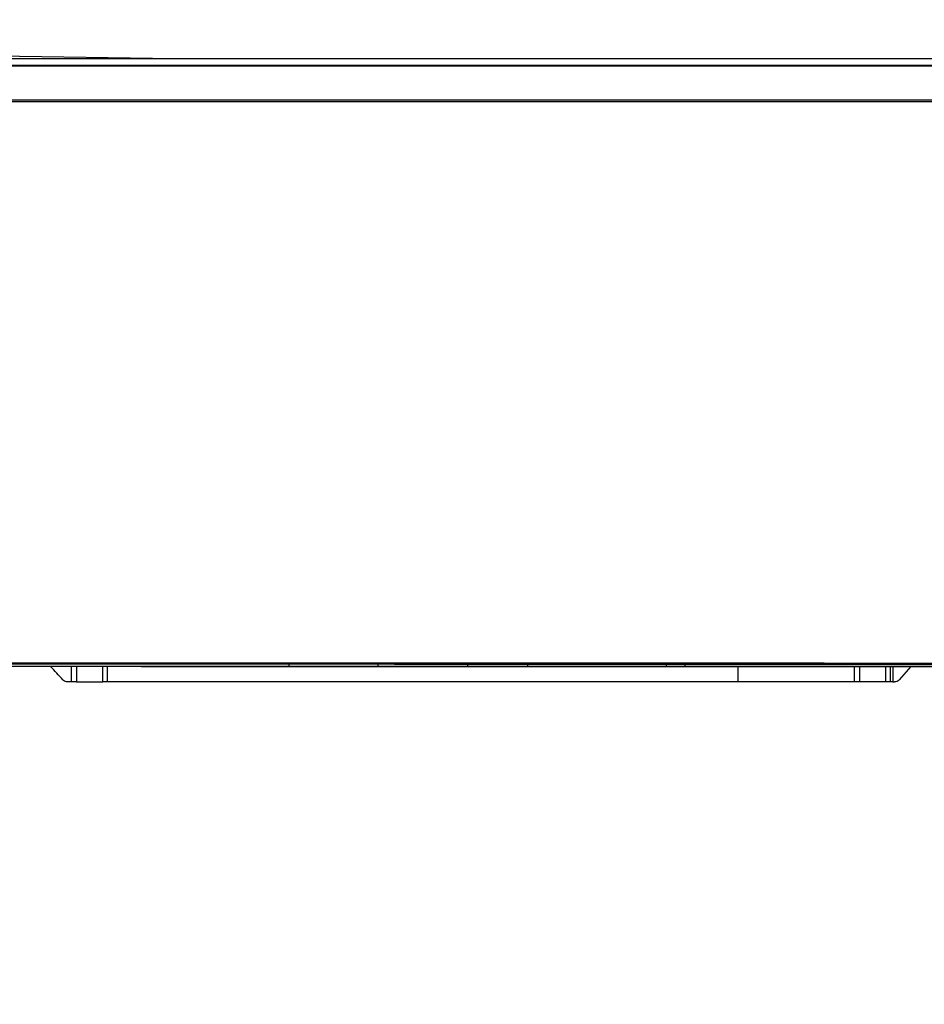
# Model space of a CAD drawing. Header units: millimetres. Extents: x -424979 to 718034, y -72486 to 344972.
# Tile 86 of 256: x 378269 to 378970, y 39987 to 40751. Entities that reach past the tile are written whole.
import ezdxf
from ezdxf import colors
from ezdxf.entities.mleader import LeaderData, LeaderLine
from ezdxf.math import Vec2, Vec3
from ezdxf.xclip import XClip

# ---------------------------------------------------------------- set-up
doc = ezdxf.new("R2010")
doc.units = ezdxf.units.MM
doc.header["$MEASUREMENT"] = 0
doc.header["$XCLIPFRAME"] = 0
for name, color, linetype, lineweight in [('0100_001_5_0_Nr_pióra__1', 7, 'Continuous', 13), ('0100_001_6_0_Nr_pióra__1', 7, 'Continuous', 13), ('IS_KLIM Opis_Średnice', 7, 'Continuous', 9)]:
    doc.layers.add(name, color=color, linetype=linetype, lineweight=lineweight)
doc.layers.add('IS_KLIM_urządzenia', color=3, linetype='Continuous')
doc.layers.add('Rysunki i obrazki', color=7, linetype='Continuous')
picture_1 = doc.add_image_def('image5.tif', size_in_pixel=(4960, 3508))
picture_2 = doc.add_image_def('image6.tif', size_in_pixel=(4960, 3507))

# ---------------------------------------------------------------- blocks, each defined once
blk = doc.blocks.new('Rysunek_5_5', base_point=(-249372.85, 44922.39))
at = {"layer": '0100_001_5_0_Nr_pióra__1', "color": 7, "lineweight": 13}
image = blk.add_image(picture_1, insert=(-270474.09, 30224.15), size_in_units=(41994.67, 29692.6), rotation=-0.403012, dxfattribs=at)
image.set_boundary_path([(-0.5, -0.5), (4959.5, 3507.5)])
blk = doc.blocks.new('Rysunek_6_6', base_point=(-286891.41, 45461))
at = {"layer": '0100_001_6_0_Nr_pióra__1', "color": 7, "lineweight": 13}
image = blk.add_image(picture_2, insert=(-308193.9, 31055.98), size_in_units=(41994.67, 29692.6), rotation=-1.195405, dxfattribs=at)
image.set_boundary_path([(-0.5, -0.5), (4959.5, 3506.5)])
blk = doc.blocks.new('G$CFEA986A8')
at = {"layer": 'IS_KLIM_urządzenia', "linetype": 'Continuous'}
for p, q in [((247.78, 196.29), (251.6, 200.59)), ((253.61, 201.26), (253.09, 201.26)), ((255.91, 201.26), (264.42, 201.26)), ((303.61, 201.26), (507.43, 201.26)), ((507.43, 196.29), (507.43, 201.26)), ((507.43, 201.26), (508.86, 201.26)), ((508.86, 201.26), (508.86, 196.29)), ((517.34, 201.26), (508.86, 201.26)), ((278.23, 195.58), (278.23, 195.13)), ((320.84, 196.24), (320.84, 196.29)), ((320.84, 195.58), (320.84, 196.24)), ((320.84, 195.13), (320.84, 195.58)), ((326.83, 196.24), (326.83, 196.29)), ((326.83, 195.58), (326.83, 196.24)), ((326.83, 195.13), (326.83, 195.58)), ((371.52, 196.29), (371.52, 196.24)), ((371.52, 196.24), (371.52, 195.58)), ((371.52, 195.58), (371.52, 195.13)), ((391.02, 196.24), (391.02, 196.29)), ((391.02, 195.13), (391.02, 195.58)), ((420.02, 196.29), (420.02, 196.24)), ((420.02, 195.13), (420.02, 195.58)), ((448.64, 196.29), (448.64, 196.24)), ((448.64, 195.58), (448.64, 195.13)), ((46.52, 13.96), (921.55, 13.84)), ((48.58, 13.7), (919.48, 13.58)), ((919.48, 13.06), (48.58, 13.18)), ((58.73, 0), (909.33, -0.12)), ((58.74, 2.46), (909.33, 2.34)), ((909.33, 1.87), (58.74, 1.98))]:
    blk.add_line(p, q, dxfattribs=at)
at = {"layer": 'IS_KLIM_urządzenia', "linetype": 'Continuous', "extrusion": (0, 0, -1)}
blk.add_arc((-253.09, 199.26), 2, 41.5986, 90, dxfattribs=at)
at = {"layer": 'IS_KLIM_urządzenia', "linetype": 'Continuous'}
for points, degree in [([(253.61, 196.29), (253.61, 197.95), (253.61, 199.6), (253.61, 201.26)], 3), ([(254.48, 196.29), (254.48, 197.95), (254.48, 199.6), (254.48, 201.26)], 3), ([(254.48, 201.26), (254.96, 201.26), (255.43, 201.26), (255.91, 201.26)], 3), ([(255.91, 201.26), (255.91, 199.6), (255.91, 197.95), (255.91, 196.29)], 3), ([(264.42, 196.29), (264.42, 197.95), (264.42, 199.6), (264.42, 201.26)], 3), ([(264.42, 201.26), (264.93, 201.26), (265.45, 201.26), (265.97, 201.26)], 3), ([(265.97, 201.26), (265.97, 196.29)], 1), ([(303.61, 201.26), (303.61, 196.29)], 1), ([(517.34, 196.29), (517.34, 197.95), (517.34, 199.6), (517.34, 201.26)], 3), ([(517.34, 201.26), (517.88, 201.26), (518.41, 201.26), (518.95, 201.26)], 3), ([(518.95, 201.26), (518.95, 199.6), (518.95, 197.95), (518.95, 196.29)], 3), ([(521.74, 200.61), (523.05, 199.17), (524.37, 197.73), (525.69, 196.29)], 3), ([(239.13, 196.29), (266.37, 196.29), (293.61, 196.29), (320.84, 196.29)], 3), ([(320.84, 196.24), (293.61, 196.24), (266.37, 196.24), (239.13, 196.24)], 3), ([(239.13, 195.58), (252.17, 195.58), (265.2, 195.58), (278.23, 195.58)], 3), ([(278.23, 195.13), (265.2, 195.13), (252.17, 195.13), (239.13, 195.13)], 3), ([(320.84, 196.29), (322.84, 196.29), (324.84, 196.29), (326.83, 196.29)], 3), ([(326.83, 196.24), (324.84, 196.24), (322.84, 196.24), (320.84, 196.24)], 3), ([(320.84, 195.58), (322.84, 195.58), (324.84, 195.58), (326.83, 195.58)], 3), ([(326.83, 195.13), (324.84, 195.13), (322.84, 195.13), (320.84, 195.13)], 3), ([(371.52, 196.24), (356.63, 196.24), (341.73, 196.24), (326.83, 196.24)], 3), ([(326.83, 195.58), (341.73, 195.58), (356.63, 195.58), (371.52, 195.58)], 3), ([(371.52, 195.13), (356.63, 195.13), (341.73, 195.13), (326.83, 195.13)], 3), ([(371.52, 196.29), (378.02, 196.29), (384.52, 196.29), (391.02, 196.29)], 3), ([(391.02, 196.24), (384.52, 196.24), (378.02, 196.24), (371.52, 196.24)], 3), ([(371.52, 195.58), (378.02, 195.58), (384.52, 195.58), (391.02, 195.58)], 3), ([(391.02, 195.13), (384.52, 195.13), (378.02, 195.13), (371.52, 195.13)], 3), ([(391.02, 196.29), (400.69, 196.29), (410.36, 196.29), (420.02, 196.29)], 3), ([(391.02, 195.58), (391.02, 195.8), (391.02, 196.02), (391.02, 196.24)], 3), ([(420.02, 196.24), (410.36, 196.24), (400.69, 196.24), (391.02, 196.24)], 3), ([(391.02, 195.58), (400.69, 195.58), (410.36, 195.58), (420.02, 195.58)], 3), ([(420.02, 195.13), (410.36, 195.13), (400.69, 195.13), (391.02, 195.13)], 3), ([(420.02, 196.29), (429.56, 196.29), (439.1, 196.29), (448.64, 196.29)], 3), ([(420.02, 195.58), (420.02, 195.8), (420.02, 196.02), (420.02, 196.24)], 3), ([(420.02, 195.58), (429.56, 195.58), (439.1, 195.58), (448.64, 195.58)], 3), ([(448.64, 196.29), (505.06, 196.29), (561.48, 196.29), (772.5, 196.17)], 3), ([(448.64, 196.24), (448.64, 196.02), (448.64, 195.8), (448.64, 195.58)], 3), ([(772.5, 196.12), (561.48, 196.24), (505.06, 196.24), (448.64, 196.24)], 3), ([(772.5, 195.01), (561.48, 195.13), (505.06, 195.13), (448.64, 195.13)], 3)]:
    blk.add_open_spline(points, degree=degree, dxfattribs=at)
for points, knots in [([(253.61, 201.26), (253.87, 201.26), (254.14, 201.26), (254.43, 201.26), (254.45, 201.26), (254.48, 201.26)], [0, 0, 0, 0, 0.911049, 0.911049, 1, 1, 1, 1]), ([(265.97, 201.26), (266.02, 201.26), (266.06, 201.26), (270.28, 201.26), (274.45, 201.26), (286.95, 201.26), (295.28, 201.26), (303.61, 201.26)], [0, 0, 0, 0, 0.003771, 0.003771, 0.335869, 0.335869, 1, 1, 1, 1]), ([(518.95, 201.26), (519.03, 201.26), (519.12, 201.26), (519.56, 201.26), (519.91, 201.26), (520.26, 201.26)], [0, 0, 0, 0, 0.194122, 0.194122, 1, 1, 1, 1]), ([(520.26, 201.26), (520.26, 201.26), (520.26, 201.26), (520.49, 201.26), (520.71, 201.22), (521.14, 201.07), (521.34, 200.96), (521.59, 200.76), (521.67, 200.69), (521.74, 200.61)], [0, 0, 0, 0, 0.00085, 0.00085, 0.407375, 0.407375, 0.813931, 0.813931, 1, 1, 1, 1]), ([(278.23, 195.58), (285.33, 195.58), (292.43, 195.58), (306.64, 195.58), (313.74, 195.58), (320.84, 195.58)], [0, 0, 0, 0, 0.5, 0.5, 1, 1, 1, 1]), ([(320.84, 195.13), (320.51, 195.13), (320.18, 195.13), (318.51, 195.13), (317.18, 195.13), (310.51, 195.13), (305.18, 195.13), (292.64, 195.13), (285.43, 195.13), (278.23, 195.13)], [0, 0, 0, 0, 0.023466, 0.023466, 0.117331, 0.117331, 0.49279, 0.49279, 1, 1, 1, 1]), ([(326.83, 196.29), (337.74, 196.29), (348.64, 196.29), (363.53, 196.29), (367.53, 196.29), (371.52, 196.29)], [0, 0, 0, 0, 0.731807, 0.731807, 1, 1, 1, 1]), ([(448.64, 196.24), (441.24, 196.24), (433.84, 196.24), (424.3, 196.24), (422.16, 196.24), (420.02, 196.24)], [0, 0, 0, 0, 0.776026, 0.776026, 1, 1, 1, 1]), ([(448.64, 195.13), (441.24, 195.13), (433.84, 195.13), (424.3, 195.13), (422.16, 195.13), (420.02, 195.13)], [0, 0, 0, 0, 0.776026, 0.776026, 1, 1, 1, 1]), ([(448.64, 195.58), (499.41, 195.58), (550.18, 195.58), (761.2, 195.46), (766.85, 195.46), (772.5, 195.46)], [0, 0, 0, 0, 0.899861, 0.899861, 1, 1, 1, 1])]:
    blk.add_open_spline(points, degree=3, knots=knots, dxfattribs=at)

msp = doc.modelspace()

# ---------------------------------------------------------------- block references
at = {"layer": 'IS_KLIM_urządzenia', "xscale": 2.4, "yscale": 2.4, "zscale": 2.4, "rotation": 179.9922287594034}
msp.add_blockref('G$CFEA986A8', (379554.24, 40720.06), dxfattribs=at)
at = {"layer": 'Rysunki i obrazki', "color": 151, "linetype": 'Continuous', "lineweight": 20, "true_color": 0x80c2ff}
ref = msp.add_blockref('Rysunek_6_6', (361669.9, 45461), dxfattribs=at)
XClip(ref).set_block_clipping_path([(-308193.8982892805, 31055.984616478), (-266208.371343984, 30179.8821280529), (-265588.9174272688, 59866.0198290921), (-307574.4443725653, 60742.1223175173)])
ref = msp.add_blockref('Rysunek_5_5', (399188.46, 44922.39), dxfattribs=at)
XClip(ref).set_block_clipping_path([(-270474.0894452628, 30224.1511122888), (-228480.4616276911, 29928.768032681), (-228271.6091155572, 59620.6335077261), (-270265.2369331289, 59916.0165873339)])

# ---------------------------------------------------------------- next in the draw order: leaders
at = {"layer": 'IS_KLIM Opis_Średnice', "ltscale": 30}
ml = msp.add_multileader_mtext('Standard', dxfattribs=at)
ml.set_content('{\\fArial|b0|i0|c238|p0;\\C7;Odprowadzenie skroplin (przewód tłoczny) od klimatyzatora zastosować pompkę skroplin. W związku z brakiem w pobliżu istenijącego pionu kanalizacyji sanitarnej skropliny z klimatyzacji zaleca się odprowadzić na zewnątrz budynku. W tym celu należy zamontować rurę odpływową, która skieruje wodę do rynny lub specjalnego zbiornika. Należy pamiętać o regularnym opróżnianiu zbiornika, aby zapobiec jego przepełnieniu. Ustalić bezpośrednio z Inwestrem podczas  robót budowlanych.  }', color=256)
ml.set_leader_properties()
ml.build(insert=Vec2(0, 0))
ml.multileader.update_dxf_attribs({"text_left_attachment_type": 6, "text_right_attachment_type": 6, "dogleg_length": 0.36})
ctx = ml.context
ctx.base_point, ctx.char_height, ctx.plane_origin, ctx.plane_y_axis = Vec3(364434.53, 36031.62), 250, Vec3(368533.58, 52396.37), Vec3(0, -1)
ctx.left_attachment, ctx.right_attachment = 6, 6
notes = []
notes.append((ctx, [(0, (1, 1, 0), (375426.78, 36031.62), (-1, 0), 0.36, [(1, [(378392.56, 40720.36), (370462.17, 40838.15)], 256, [])])]))
ctx.mtext.insert, ctx.mtext.width, ctx.mtext.flow_direction = Vec3(364436.53, 36355.12), 11099.9713, 5
ctx.mtext.has_bg_fill, ctx.mtext.bg_color, ctx.mtext.bg_scale_factor, ctx.mtext.bg_transparency, ctx.mtext.use_window_bg_color = 1, -939524096, 1.5, 0, 1
for ctx, leaders in notes:
    for number, flags, end, landing, length, lines in leaders:
        leader = LeaderData()
        leader.index, (leader.has_last_leader_line, leader.has_dogleg_vector, leader.attachment_direction) = number, flags
        leader.last_leader_point, leader.dogleg_vector, leader.dogleg_length = Vec3(end), Vec3(landing), length
        for number, points, colour, breaks in lines:
            line = LeaderLine()
            line.index, line.vertices, line.color, line.breaks = number, Vec3.list(points), colors.encode_raw_color(colour), breaks
            leader.lines.append(line)
        ctx.leaders.append(leader)

doc.saveas('drawing.dxf')
